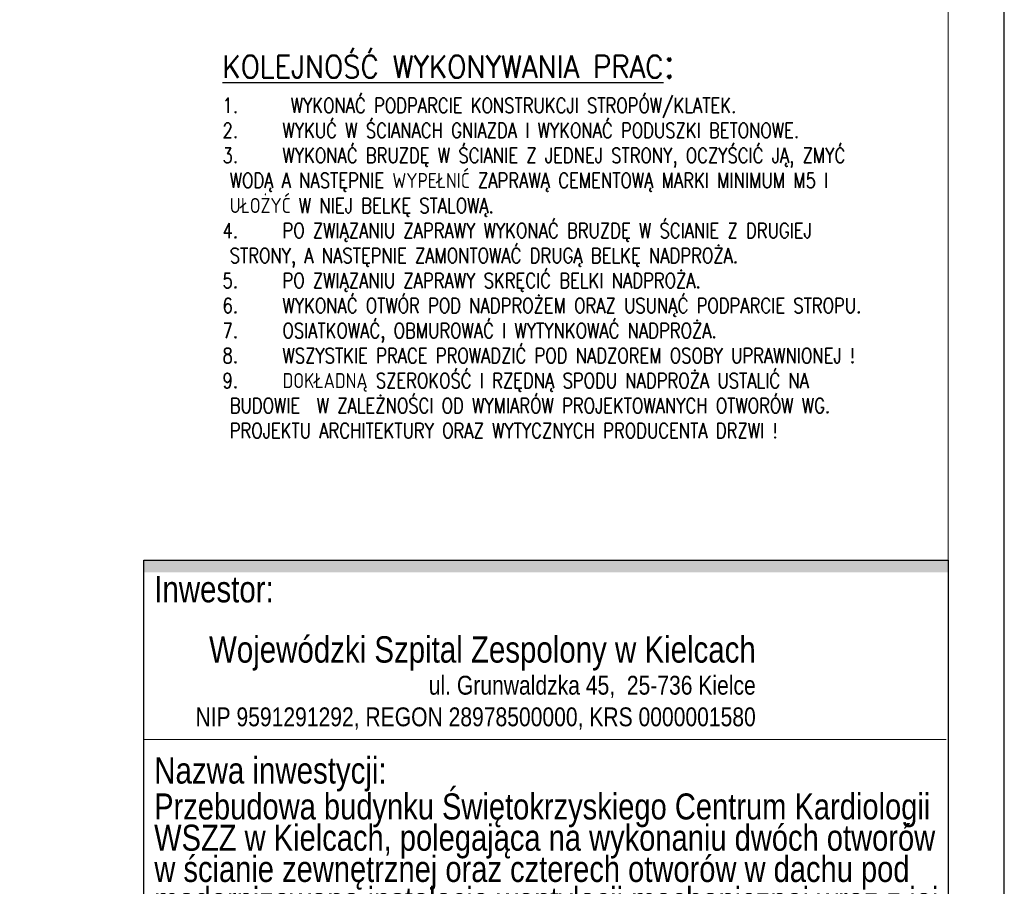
# Model space of a CAD drawing. Header units: millimetres. Extents: x -41546 to -38339, y -47321 to -45836.
# Tile 15 of 16: x -38602 to -38339, y -46632 to -46401. Entities that reach past the tile are written whole.
import ezdxf
from ezdxf.enums import TextEntityAlignment as Align

# ---------------------------------------------------------------- set-up
doc = ezdxf.new("R2010")
doc.units = ezdxf.units.MM
doc.layers.add('1', color=1, linetype='Continuous')
doc.layers.add('Opisy', color=3, linetype='Continuous')
for name, color, linetype, lineweight in [('A_tabelka', 8, 'Continuous', 0), ('G-ANNO-TTLB', 6, 'Continuous', 9), ('hatch', 252, 'Continuous', 5), ('logo_opis', 8, 'Continuous', 0)]:
    doc.layers.add(name, color=color, linetype=linetype, lineweight=lineweight)
doc.styles.add('Arial_12', font='arial.ttf', dxfattribs={"height": 9})
doc.styles.add('Arial_13', font='arial.ttf', dxfattribs={"width": 0.8, "height": 15})
doc.styles.add('Arial_16', font='arial.ttf', dxfattribs={"height": 9})
doc.styles.add('Arial_20', font='arial.ttf', dxfattribs={"width": 0.8, "height": 14})
doc.styles.add('Morena_tabelka bud A0$0$morena', font='arial.ttf', dxfattribs={"width": 0.8, "height": 25})
doc.styles.add('style1', font='simplex.shx', dxfattribs={"width": 0.8})

# ---------------------------------------------------------------- blocks, each defined once
blk = doc.blocks.new('TAB_ART_KONSTR')
at = {"layer": 'A_tabelka', "ltscale": 0.25}
blk.add_hatch(color=256, dxfattribs=at).paths.add_polyline_path([(-762.45, 1077.34), (-762.45, 1065.67), (0, 1065.67), (0, 1077.45)])
at = {"layer": '1', "color": 0}
blk.add_lwpolyline([(-762.45, 1077.31), (0, 1077.31), (0, 0), (-762.45, 0)], close=True, dxfattribs=at)
at = {"layer": 'A_tabelka', "color": 0, "ltscale": 0.25}
for points in [[(-762.45, 907.43), (-1.83, 907.43)], [(0, 0), (0, 860.27)]]:
    blk.add_lwpolyline(points, dxfattribs=at)
at = {"layer": 'A_tabelka', "ltscale": 0.25, "style": 'Morena_tabelka bud A0$0$morena', "width": 0.8}
for s, height, p in [('Inwestor:', 24.983, (-752.46, 1037.34)), ('Nazwa inwestycji:', 24.9825, (-752.46, 865.55))]:
    blk.add_text(s, height=height, dxfattribs=at).set_placement(p)
at = {"layer": 'A_tabelka', "color": 7, "ltscale": 0.25, "style": 'Morena_tabelka bud A0$0$morena', "width": 0.8}
blk.add_text('Wojewódzki Szpital Zespolony w Kielcach', height=24.9825, dxfattribs=at).set_placement((-182.28, 992.69), align=Align.MIDDLE_RIGHT)
for s, p in [('Przebudowa budynku Świętokrzyskiego Centrum Kardiologii ', (-752.58, 831.51)), ('WSZZ w Kielcach, polegająca na wykonaniu dwóch otworów', (-752.58, 801.9)), (' w ścianie zewnętrznej oraz czterech otworów w dachu pod ', (-760.03, 772.28)), ('modernizowaną instalacje wentylacji mechanicznej wraz z jej', (-752.58, 742.67))]:
    blk.add_text(s, height=24.679, dxfattribs=at).set_placement(p)
at = {"layer": 'G-ANNO-TTLB', "color": 2}
for tag, p, height, style, width in [('NAZWA_RYS', (-568.25, 266.54), 21, 'Arial_13', 0.8), ('REWIZJA_RYS', (-679.43, 16.89), 19.87, 'Arial_20', 0.9), ('SKALA_RYS', (-490.54, 16.64), 19.87, 'Arial_12', 0.9), ('NUMER_RYS', (-120.27, 11.74), 25, 'Arial_12', 0.9)]:
    blk.add_attdef(tag, p, '', height=height, dxfattribs=dict(at, style=style, width=width))
at = {"layer": 'G-ANNO-TTLB', "color": 2, "style": 'Arial_16', "width": 0.8}
blk.add_attdef('DATA_RYS', (-168, 53.11), '', height=18.06, rotation=90, dxfattribs=at)
at = {"layer": 'logo_opis', "color": 7, "ltscale": 0.25, "style": 'Morena_tabelka bud A0$0$morena', "width": 0.8}
for s, p in [('ul. Grunwaldzka 45,  25-736 Kielce', (-182.28, 958.79)), ('NIP 9591291292, REGON 28978500000, KRS 0000001580', (-182.28, 928.81))]:
    blk.add_text(s, height=17.8839, dxfattribs=at).set_placement(p, align=Align.MIDDLE_RIGHT)

msp = doc.modelspace()

# ---------------------------------------------------------------- linework, layer by layer
at = {"layer": 'Defpoints', "color": 8}
msp.add_lwpolyline([(-38339.11, -46862.93), (-38339.11, -46120.43), (-38864.11, -46120.43), (-38864.11, -46862.93)], close=True, dxfattribs=at)
at = {"layer": 'hatch', "color": 7}
msp.add_lwpolyline([(-38354.11, -46847.93), (-38354.11, -46135.43), (-38811.11, -46135.43), (-38811.11, -46847.93)], close=True, dxfattribs=at)

# ---------------------------------------------------------------- block references
at = {"lineweight": -2, "xscale": 0.28125, "yscale": 0.28125, "zscale": 0.28125}
msp.add_blockref('TAB_ART_KONSTR', (-38354.11, -46847.93), dxfattribs=at)

# ---------------------------------------------------------------- texts
at = {"layer": 'Opisy', "insert": (-38547.54, -46408.37), "char_height": 4, "width": 182.3503, "attachment_point": 1, "style": 'style1'}
msp.add_mtext('\\pxi-0.484,l0.484,t0.484,0.968;{\\H1.5x;\\L\\W0.9;KOLEJNOŚĆ WYKONYWANIA PRAC\\H1.333x;\\l:}\\P1.^I WYKONAĆ PODPARCIE KONSTRUKCJI STROPÓW/KLATEK.\\P2.^IWYKUĆ W ŚCIANACH GNIAZDA I WYKONAĆ PODUSZKI BETONOWE.\\P3.^IWYKONAĆ BRUZDĘ W ŚCIANIE Z JEDNEJ STRONY, OCZYŚCIĆ JĄ, ZMYĆ WODĄ A NASTĘPNIE WYPEŁNIĆ ZAPRAWĄ CEMENTOWĄ MARKI MINIMUM M5 I UŁOŻYĆ W NIEJ BELKĘ STALOWĄ.\\P4.^IPO ZWIĄZANIU ZAPRAWY WYKONAĆ BRUZDĘ W ŚCIANIE Z DRUGIEJ STRONY, A NASTĘPNIE ZAMONTOWAĆ DRUGĄ BELKĘ NADPROŻA.\\P5.^IPO ZWIĄZANIU ZAPRAWY SKRĘCIĆ BELKI NADPROŻA.\\P6.^IWYKONAĆ OTWÓR POD NADPROŻEM ORAZ USUNĄĆ PODPARCIE STROPU.\\P7.^IOSIATKOWAĆ, OBMUROWAĆ I WYTYNKOWAĆ NADPROŻA.\\P8.^IWSZYSTKIE PRACE PROWADZIĆ POD NADZOREM OSOBY UPRAWNIONEJ !\\P9.^IDOKŁADNĄ SZEROKOŚĆ I RZĘDNĄ SPODU NADPROŻA USTALIĆ NA BUDOWIE  W ZALEŻNOŚCI OD WYMIARÓW PROJEKTOWANYCH OTWORÓW WG. PROJEKTU ARCHITEKTURY ORAZ WYTYCZNYCH PRODUCENTA DRZWI !', dxfattribs=at)

doc.saveas('drawing.dxf')
